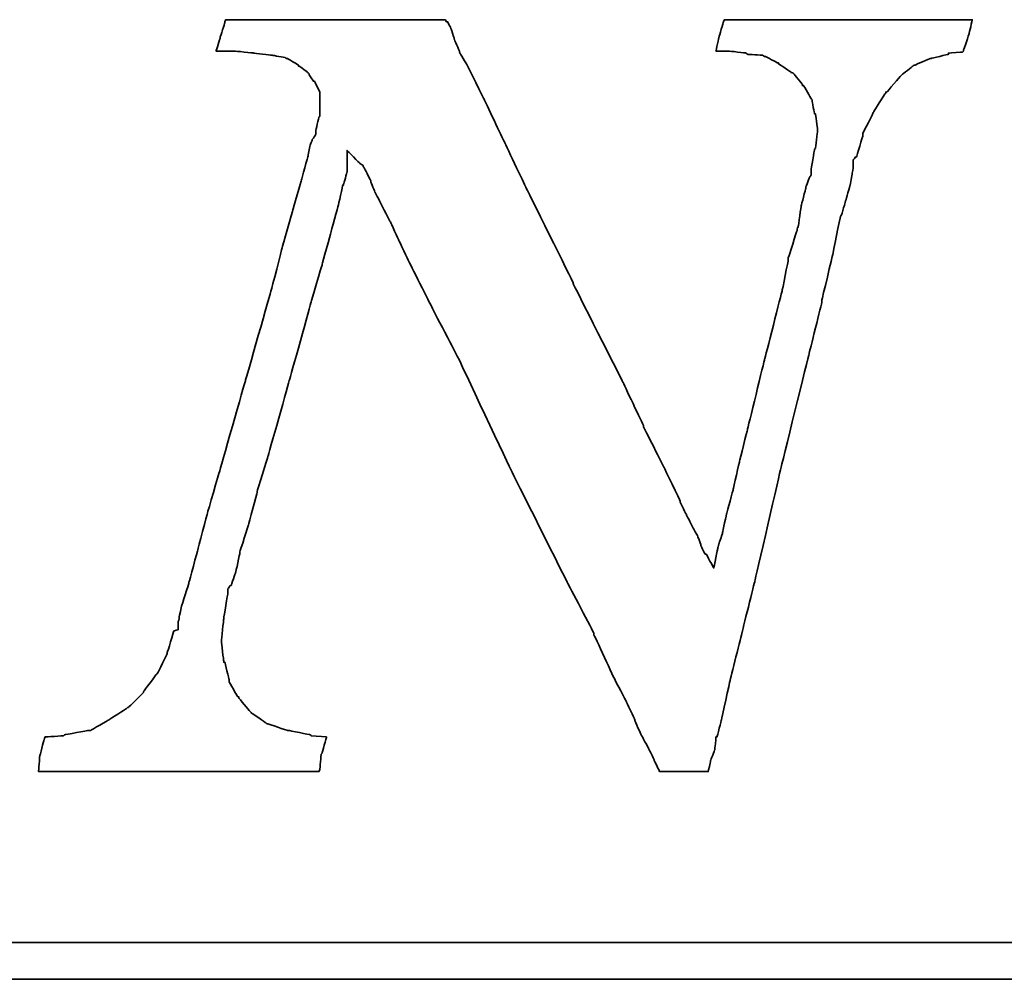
# Model space of a CAD drawing. Header units: millimetres. Extents: x -227 to 3135, y -1502 to 860.
# Tile 192 of 256: x 44.73 to 50.12, y -702.81 to -697.56. Entities that reach past the tile are written whole.
import ezdxf

# ---------------------------------------------------------------- set-up
doc = ezdxf.new("R2010")
doc.units = ezdxf.units.MM
doc.layers.add('DIM', color=4, linetype='CONTINUOUS')
doc.layers.add('layer 1', color=7, linetype='CONTINUOUS')

# ---------------------------------------------------------------- blocks, each defined once
blk = doc.blocks.new('TBI MOTION logo(完整正式版)')
at = {"layer": 'layer 1', "color": 22, "lineweight": 35}
for points, knots in [([(58.92625, -7.91875), (58.92625, -7.91875), (58.58625, -7.89375), (58.58625, -7.89375), (58.58625, -7.89375), (58.58625, -7.89375), (58.56625, -7.87125), (58.56625, -7.87125), (58.56625, -7.87125), (58.56625, -7.87125), (58.08375, -7.77375), (58.08375, -7.77375), (58.08375, -7.77375), (58.08375, -7.77375), (58.06125, -7.77375), (58.06125, -7.77375), (58.06125, -7.77375), (58.06125, -7.77375), (57.62625, -7.63125), (57.62625, -7.63125), (57.62625, -7.63125), (57.62625, -7.63125), (57.60625, -7.63125), (57.60625, -7.63125), (57.60625, -7.63125), (57.60625, -7.63125), (57.58125, -7.60625), (57.58125, -7.60625), (57.58125, -7.60625), (57.58125, -7.60625), (57.26625, -7.38875), (57.26625, -7.38875), (57.26625, -7.38875), (57.26625, -7.38875), (57.24625, -7.36875), (57.24625, -7.36875), (57.24625, -7.36875), (57.24625, -7.36875), (57.22125, -7.34375), (57.22125, -7.34375), (57.22125, -7.34375), (57.22125, -7.34375), (56.98125, -7.05375), (56.98125, -7.05375), (56.98125, -7.05375), (56.98125, -7.05375), (56.98125, -7.02875), (56.98125, -7.02875), (56.98125, -7.02875), (56.98125, -7.02875), (56.95625, -7.02875), (56.95625, -7.02875), (56.95625, -7.02875), (56.95625, -7.02875), (56.76625, -6.69625), (56.76625, -6.69625), (56.76625, -6.69625), (56.76625, -6.69625), (56.76625, -6.67125), (56.76625, -6.67125), (56.76625, -6.67125), (56.76625, -6.67125), (56.76625, -6.64875), (56.76625, -6.64875), (56.76625, -6.64875), (56.76625, -6.64875), (56.67125, -6.26375), (56.67125, -6.26375), (56.67125, -6.26375), (56.67125, -6.26375), (56.64625, -6.26375), (56.64625, -6.26375), (56.64625, -6.26375), (56.64625, -6.26375), (56.64625, -6.23875), (56.64625, -6.23875), (56.64625, -6.23875), (56.64625, -6.23875), (56.59625, -5.80875), (56.59625, -5.80875), (56.59625, -5.80875), (56.59625, -5.80875), (56.59625, -5.78375), (56.59625, -5.78375), (56.59625, -5.78375), (56.59625, -5.78375), (56.64625, -5.30375), (56.64625, -5.30375), (56.64625, -5.30375), (56.64625, -5.30375), (56.64625, -5.27875), (56.64625, -5.27875), (56.64625, -5.27875), (56.64625, -5.27875), (56.74125, -4.72875), (56.74125, -4.72875), (56.74125, -4.72875), (56.74125, -4.72875), (56.74125, -4.67875), (56.74125, -4.67875), (56.74125, -4.67875), (56.74125, -4.67875), (56.74125, -4.63375), (56.74125, -4.63375), (56.74125, -4.63375), (56.74125, -4.63375), (56.79125, -4.55875), (56.79125, -4.55875), (56.79125, -4.55875), (56.79125, -4.55875), (56.81125, -4.55875), (56.81125, -4.55875), (56.81125, -4.55875), (56.81125, -4.55875), (56.91125, -4.27375), (56.91125, -4.27375), (56.91125, -4.27375), (56.91125, -4.27375), (57.00625, -3.83874), (57.00625, -3.83874), (57.00625, -3.83874), (57.00625, -3.83874), (57.00625, -3.81374), (57.00625, -3.81374), (57.00625, -3.81374), (57.00625, -3.81374), (57.19875, -3.21374), (57.19875, -3.21374), (57.19875, -3.21374), (57.19875, -3.21374), (57.38625, -2.49625), (57.38625, -2.49625), (57.38625, -2.49625), (57.38625, -2.49625), (57.38625, -2.47374), (57.38625, -2.47374), (57.38625, -2.47374), (57.38625, -2.47374), (57.62625, -1.70375), (57.62625, -1.70375), (57.62625, -1.70375), (57.62625, -1.70375), (58.10625, 0.00125), (58.10625, 0.00125), (58.10625, 0.00125), (58.10625, 0.00125), (58.58625, 1.72625), (58.58625, 1.72625), (58.58625, 1.72625), (58.58625, 1.72625), (58.82625, 2.54125), (58.82625, 2.54125), (58.82625, 2.54125), (58.82625, 2.54125), (58.82625, 2.56374), (58.82625, 2.56374), (58.82625, 2.56374), (58.82625, 2.56374), (59.02125, 3.26125), (59.02125, 3.26125), (59.02125, 3.26125), (59.02125, 3.26125), (59.18625, 3.86125), (59.18625, 3.86125), (59.18625, 3.86125), (59.18625, 3.86125), (59.28625, 4.31875), (59.28625, 4.31875), (59.28625, 4.31875), (59.28625, 4.31875), (59.30625, 4.31875), (59.30625, 4.31875), (59.30625, 4.31875), (59.30625, 4.31875), (59.30625, 4.34125), (59.30625, 4.34125), (59.30625, 4.34125), (59.30625, 4.34125), (59.38125, 4.60625), (59.38125, 4.60625), (59.38125, 4.60625), (59.38125, 4.60625), (59.38125, 4.65125), (59.38125, 4.65125), (59.38125, 4.65125), (59.38125, 4.65125), (59.38125, 5.08625), (59.38125, 5.08625), (59.38125, 5.08625), (59.38125, 5.08625), (59.66625, 4.79624), (59.66625, 4.79624), (59.66625, 4.79624), (59.66625, 4.79624), (59.74125, 4.75124), (59.74125, 4.75124), (59.74125, 4.75124), (59.74125, 4.75124), (59.74125, 4.72624), (59.74125, 4.72624), (59.74125, 4.72624), (59.74125, 4.72624), (59.76125, 4.70124), (59.76125, 4.70124), (59.76125, 4.70124), (59.76125, 4.70124), (59.81125, 4.60625), (59.81125, 4.60625), (59.81125, 4.60625), (59.81125, 4.60625), (59.90625, 4.41125), (59.90625, 4.41125), (59.90625, 4.41125), (59.90625, 4.41125), (59.90625, 4.39125), (59.90625, 4.39125), (59.90625, 4.39125), (59.90625, 4.39125), (60.00375, 4.15124), (60.00375, 4.15124), (60.00375, 4.15124), (60.00375, 4.15124), (60.14625, 3.88374), (60.14625, 3.88374), (60.14625, 3.88374), (60.14625, 3.88374), (60.34125, 3.50124), (60.34125, 3.50124), (60.34125, 3.50124), (60.34125, 3.50124), (60.53125, 3.09125), (60.53125, 3.09125), (60.53125, 3.09125), (60.53125, 3.09125), (60.74625, 2.63625), (60.74625, 2.63625), (60.74625, 2.63625), (60.74625, 2.63625), (61.25125, 1.63124), (61.25125, 1.63124), (61.25125, 1.63124), (61.25125, 1.63124), (61.85125, 0.47625), (61.85125, 0.47625), (61.85125, 0.47625), (61.85125, 0.47625), (63.02625, -2.01874), (63.02625, -2.01874), (63.02625, -2.01874), (63.02625, -2.01874), (64.27625, -4.51374), (64.27625, -4.51374), (64.27625, -4.51374), (64.27625, -4.51374), (64.85125, -5.61375), (64.85125, -5.61375), (64.85125, -5.61375), (64.85125, -5.61375), (64.85125, -5.64125), (64.85125, -5.64125), (64.85125, -5.64125), (64.85125, -5.64125), (65.32875, -6.67125), (65.32875, -6.67125), (65.32875, -6.67125), (65.32875, -6.67125), (65.57125, -7.12875), (65.57125, -7.12875), (65.57125, -7.12875), (65.57125, -7.12875), (65.76125, -7.53625), (65.76125, -7.53625), (65.76125, -7.53625), (65.76125, -7.53625), (65.76125, -7.55625), (65.76125, -7.55625), (65.76125, -7.55625), (65.76125, -7.55625), (65.90375, -7.87125), (65.90375, -7.87125), (65.90375, -7.87125), (65.90375, -7.87125), (66.07125, -8.18125), (66.07125, -8.18125), (66.07125, -8.18125), (66.07125, -8.18125), (66.19125, -8.42375), (66.19125, -8.42375), (66.19125, -8.42375), (66.19125, -8.42375), (66.19125, -8.44375), (66.19125, -8.44375), (66.19125, -8.44375), (66.19125, -8.44375), (66.29125, -8.63875), (66.29125, -8.63875), (66.29125, -8.63875), (66.29125, -8.63875), (66.31125, -8.68625), (66.31125, -8.68625), (66.31125, -8.68625), (66.31125, -8.68625), (66.38375, -8.68625), (66.38375, -8.68625), (66.38375, -8.68625), (66.38375, -8.68625), (66.84125, -8.68625), (66.84125, -8.68625), (66.84125, -8.68625), (66.84125, -8.68625), (67.29625, -8.68625), (67.29625, -8.68625), (67.29625, -8.68625), (67.29625, -8.68625), (67.36625, -8.68625), (67.36625, -8.68625), (67.36625, -8.68625), (67.36625, -8.68625), (67.39125, -8.68625), (67.39125, -8.68625), (67.39125, -8.68625), (67.39125, -8.68625), (67.44125, -8.46875), (67.44125, -8.46875), (67.44125, -8.46875), (67.44125, -8.46875), (67.44125, -8.44375), (67.44125, -8.44375), (67.44125, -8.44375), (67.44125, -8.44375), (67.53625, -8.20375), (67.53625, -8.20375), (67.53625, -8.20375), (67.53625, -8.20375), (67.56125, -7.94375), (67.56125, -7.94375), (67.56125, -7.94375), (67.56125, -7.94375), (67.56125, -7.91875), (67.56125, -7.91875), (67.56125, -7.91875), (67.56125, -7.91875), (67.58625, -7.91875), (67.58625, -7.91875), (67.58625, -7.91875), (67.58625, -7.91875), (67.68125, -7.53625), (67.68125, -7.53625), (67.68125, -7.53625), (67.68125, -7.53625), (67.87375, -6.67125), (67.87375, -6.67125), (67.87375, -6.67125), (67.87375, -6.67125), (68.13625, -5.61375), (68.13625, -5.61375), (68.13625, -5.61375), (68.13625, -5.61375), (68.42375, -4.46374), (68.42375, -4.46374), (68.42375, -4.46374), (68.42375, -4.46374), (68.99875, -1.96874), (68.99875, -1.96874), (68.99875, -1.96874), (68.99875, -1.96874), (69.62625, 0.57625), (69.62625, 0.57625), (69.62625, 0.57625), (69.62625, 0.57625), (69.91125, 1.72625), (69.91125, 1.72625), (69.91125, 1.72625), (69.91125, 1.72625), (69.91125, 1.77625), (69.91125, 1.77625), (69.91125, 1.77625), (69.91125, 1.77625), (70.15125, 2.78124), (70.15125, 2.78124), (70.15125, 2.78124), (70.15125, 2.78124), (70.32125, 3.62125), (70.32125, 3.62125), (70.32125, 3.62125), (70.32125, 3.62125), (70.34125, 3.64625), (70.34125, 3.64625), (70.34125, 3.64625), (70.34125, 3.64625), (70.44125, 3.98125), (70.44125, 3.98125), (70.44125, 3.98125), (70.44125, 3.98125), (70.53625, 4.31875), (70.53625, 4.31875), (70.53625, 4.31875), (70.53625, 4.31875), (70.58125, 4.55875), (70.58125, 4.55875), (70.58125, 4.55875), (70.58125, 4.55875), (70.60625, 4.72624), (70.60625, 4.72624), (70.60625, 4.72624), (70.60625, 4.72624), (70.60625, 4.79624), (70.60625, 4.79624), (70.60625, 4.79624), (70.60625, 4.79624), (70.60625, 4.87125), (70.60625, 4.87125), (70.60625, 4.87125), (70.60625, 4.87125), (70.65625, 4.94125), (70.65625, 4.94125), (70.65625, 4.94125), (70.65625, 4.94125), (70.68125, 4.94125), (70.68125, 4.94125), (70.68125, 4.94125), (70.68125, 4.94125), (70.82125, 5.42125), (70.82125, 5.42125), (70.82125, 5.42125), (70.82125, 5.42125), (70.82125, 5.44625), (70.82125, 5.44625), (70.82125, 5.44625), (70.82125, 5.44625), (70.82125, 5.47125), (70.82125, 5.47125), (70.82125, 5.47125), (70.82125, 5.47125), (71.06125, 5.94625), (71.06125, 5.94625), (71.06125, 5.94625), (71.06125, 5.94625), (71.30125, 6.33124), (71.30125, 6.33124), (71.30125, 6.33124), (71.30125, 6.33124), (71.32625, 6.35625), (71.32625, 6.35625), (71.32625, 6.35625), (71.32625, 6.35625), (71.32625, 6.38124), (71.32625, 6.38124), (71.32625, 6.38124), (71.32625, 6.38124), (71.35125, 6.38124), (71.35125, 6.38124), (71.35125, 6.38124), (71.35125, 6.38124), (71.66125, 6.74125), (71.66125, 6.74125), (71.66125, 6.74125), (71.66125, 6.74125), (71.68625, 6.76625), (71.68625, 6.76625), (71.68625, 6.76625), (71.68625, 6.76625), (71.92625, 6.95624), (71.92625, 6.95624), (71.92625, 6.95624), (71.92625, 6.95624), (71.95125, 6.98125), (71.95125, 6.98125), (71.95125, 6.98125), (71.95125, 6.98125), (71.97625, 6.98125), (71.97625, 6.98125), (71.97625, 6.98125), (71.97625, 6.98125), (72.31125, 7.12624), (72.31125, 7.12624), (72.31125, 7.12624), (72.31125, 7.12624), (72.33375, 7.12624), (72.33375, 7.12624), (72.33375, 7.12624), (72.33375, 7.12624), (72.71625, 7.21875), (72.71625, 7.21875), (72.71625, 7.21875), (72.71625, 7.21875), (72.71625, 7.24624), (72.71625, 7.24624), (72.71625, 7.24624), (72.71625, 7.24624), (72.74125, 7.24624), (72.74125, 7.24624), (72.74125, 7.24624), (72.74125, 7.24624), (73.03124, 7.26624), (73.03124, 7.26624), (73.03124, 7.26624), (73.03124, 7.26624), (73.05375, 7.29125), (73.05375, 7.29125), (73.05375, 7.29125), (73.05375, 7.29125), (73.05375, 7.31625), (73.05375, 7.31625), (73.05375, 7.31625), (73.05375, 7.31625), (73.17625, 7.67625), (73.17625, 7.67625), (73.17625, 7.67625), (73.17625, 7.67625), (73.24625, 7.98625), (73.24625, 7.98625), (73.24625, 7.98625), (73.24625, 7.98625), (73.19625, 7.98625), (73.19625, 7.98625), (73.19625, 7.98625), (73.19625, 7.98625), (72.93625, 7.98625), (72.93625, 7.98625), (72.93625, 7.98625), (72.93625, 7.98625), (72.55125, 7.98625), (72.55125, 7.98625), (72.55125, 7.98625), (72.55125, 7.98625), (72.09625, 7.98625), (72.09625, 7.98625), (72.09625, 7.98625), (72.09625, 7.98625), (71.64125, 7.98625), (71.64125, 7.98625), (71.64125, 7.98625), (71.64125, 7.98625), (70.53625, 7.98625), (70.53625, 7.98625), (70.53625, 7.98625), (70.53625, 7.98625), (69.47875, 7.98625), (69.47875, 7.98625), (69.47875, 7.98625), (69.47875, 7.98625), (68.95125, 7.98625), (68.95125, 7.98625), (68.95125, 7.98625), (68.95125, 7.98625), (68.52125, 7.98625), (68.52125, 7.98625), (68.52125, 7.98625), (68.52125, 7.98625), (68.13625, 7.98625), (68.13625, 7.98625), (68.13625, 7.98625), (68.13625, 7.98625), (67.87375, 7.98625), (67.87375, 7.98625), (67.87375, 7.98625), (67.87375, 7.98625), (67.75125, 7.98625), (67.75125, 7.98625), (67.75125, 7.98625), (67.75125, 7.98625), (67.72625, 7.94125), (67.72625, 7.94125), (67.72625, 7.94125), (67.72625, 7.94125), (67.63125, 7.60625), (67.63125, 7.60625), (67.63125, 7.60625), (67.63125, 7.60625), (67.56125, 7.29125), (67.56125, 7.29125), (67.56125, 7.29125), (67.56125, 7.29125), (67.72625, 7.29125), (67.72625, 7.29125), (67.72625, 7.29125), (67.72625, 7.29125), (67.82625, 7.29125), (67.82625, 7.29125), (67.82625, 7.29125), (67.82625, 7.29125), (67.84625, 7.29125), (67.84625, 7.29125), (67.84625, 7.29125), (67.84625, 7.29125), (68.23125, 7.24624), (68.23125, 7.24624), (68.23125, 7.24624), (68.23125, 7.24624), (68.25875, 7.21875), (68.25875, 7.21875), (68.25875, 7.21875), (68.25875, 7.21875), (68.59125, 7.19624), (68.59125, 7.19624), (68.59125, 7.19624), (68.59125, 7.19624), (68.64125, 7.17125), (68.64125, 7.17125), (68.64125, 7.17125), (68.64125, 7.17125), (68.66625, 7.17125), (68.66625, 7.17125), (68.66625, 7.17125), (68.66625, 7.17125), (68.92625, 7.02624), (68.92625, 7.02624), (68.92625, 7.02624), (68.92625, 7.02624), (68.95125, 7.02624), (68.95125, 7.02624), (68.95125, 7.02624), (68.95125, 7.02624), (68.95125, 7.00624), (68.95125, 7.00624), (68.95125, 7.00624), (68.95125, 7.00624), (69.23875, 6.81125), (69.23875, 6.81125), (69.23875, 6.81125), (69.23875, 6.81125), (69.26625, 6.81125), (69.26625, 6.81125), (69.26625, 6.81125), (69.26625, 6.81125), (69.28625, 6.78625), (69.28625, 6.78625), (69.28625, 6.78625), (69.28625, 6.78625), (69.47875, 6.54875), (69.47875, 6.54875), (69.47875, 6.54875), (69.47875, 6.54875), (69.47875, 6.52375), (69.47875, 6.52375), (69.47875, 6.52375), (69.47875, 6.52375), (69.50625, 6.52375), (69.50625, 6.52375), (69.50625, 6.52375), (69.50625, 6.52375), (69.67125, 6.23625), (69.67125, 6.23625), (69.67125, 6.23625), (69.67125, 6.23625), (69.69375, 6.21125), (69.69375, 6.21125), (69.69375, 6.21125), (69.69375, 6.21125), (69.69375, 6.18625), (69.69375, 6.18625), (69.69375, 6.18625), (69.69375, 6.18625), (69.74625, 5.89875), (69.74625, 5.89875), (69.74625, 5.89875), (69.74625, 5.89875), (69.76625, 5.89875), (69.76625, 5.89875), (69.76625, 5.89875), (69.76625, 5.89875), (69.81375, 5.56625), (69.81375, 5.56625), (69.81375, 5.56625), (69.81375, 5.56625), (69.81375, 5.54125), (69.81375, 5.54125), (69.81375, 5.54125), (69.81375, 5.54125), (69.81375, 5.51625), (69.81375, 5.51625), (69.81375, 5.51625), (69.81375, 5.51625), (69.76625, 5.13125), (69.76625, 5.13125), (69.76625, 5.13125), (69.76625, 5.13125), (69.74625, 5.10874), (69.74625, 5.10874), (69.74625, 5.10874), (69.74625, 5.10874), (69.67125, 4.65125), (69.67125, 4.65125), (69.67125, 4.65125), (69.67125, 4.65125), (69.67125, 4.55875), (69.67125, 4.55875), (69.67125, 4.55875), (69.67125, 4.55875), (69.67125, 4.53125), (69.67125, 4.53125), (69.67125, 4.53125), (69.67125, 4.53125), (69.64625, 4.50874), (69.64625, 4.50874), (69.64625, 4.50874), (69.64625, 4.50874), (69.55125, 4.27125), (69.55125, 4.27125), (69.55125, 4.27125), (69.55125, 4.27125), (69.55125, 4.24625), (69.55125, 4.24625), (69.55125, 4.24625), (69.55125, 4.24625), (69.45375, 3.86125), (69.45375, 3.86125), (69.45375, 3.86125), (69.45375, 3.86125), (69.38625, 3.40624), (69.38625, 3.40624), (69.38625, 3.40624), (69.38625, 3.40624), (69.35875, 3.33125), (69.35875, 3.33125), (69.35875, 3.33125), (69.35875, 3.33125), (69.35875, 3.30875), (69.35875, 3.30875), (69.35875, 3.30875), (69.35875, 3.30875), (69.16625, 2.71125), (69.16625, 2.71125), (69.16625, 2.71125), (69.16625, 2.71125), (69.16625, 2.66375), (69.16625, 2.66375), (69.16625, 2.66375), (69.16625, 2.66375), (69.02625, 1.96374), (69.02625, 1.96374), (69.02625, 1.96374), (69.02625, 1.96374), (68.64125, 0.45624), (68.64125, 0.45624), (68.64125, 0.45624), (68.64125, 0.45624), (68.25875, -1.10625), (68.25875, -1.10625), (68.25875, -1.10625), (68.25875, -1.10625), (68.08625, -1.80125), (68.08625, -1.80125), (68.08625, -1.80125), (68.08625, -1.80125), (67.94625, -2.42625), (67.94625, -2.42625), (67.94625, -2.42625), (67.94625, -2.42625), (67.80125, -2.95375), (67.80125, -2.95375), (67.80125, -2.95375), (67.80125, -2.95375), (67.70625, -3.38375), (67.70625, -3.38375), (67.70625, -3.38375), (67.70625, -3.38375), (67.70625, -3.40875), (67.70625, -3.40875), (67.70625, -3.40875), (67.70625, -3.40875), (67.63125, -3.62375), (67.63125, -3.62375), (67.63125, -3.62375), (67.63125, -3.62375), (67.60625, -3.72125), (67.60625, -3.72125), (67.60625, -3.72125), (67.60625, -3.72125), (67.51125, -4.17375), (67.51125, -4.17375), (67.51125, -4.17375), (67.51125, -4.17375), (67.34625, -3.86374), (67.34625, -3.86374), (67.34625, -3.86374), (67.34625, -3.86374), (67.32125, -3.86374), (67.32125, -3.86374), (67.32125, -3.86374), (67.32125, -3.86374), (67.27125, -3.76874), (67.27125, -3.76874), (67.27125, -3.76874), (67.27125, -3.76874), (67.22625, -3.67374), (67.22625, -3.67374), (67.22625, -3.67374), (67.22625, -3.67374), (67.22625, -3.64875), (67.22625, -3.64875), (67.22625, -3.64875), (67.22625, -3.64875), (67.15125, -3.45375), (67.15125, -3.45375), (67.15125, -3.45375), (67.15125, -3.45375), (67.05625, -3.28875), (67.05625, -3.28875), (67.05625, -3.28875), (67.05625, -3.28875), (66.91125, -3.00125), (66.91125, -3.00125), (66.91125, -3.00125), (66.91125, -3.00125), (66.77125, -2.71375), (66.77125, -2.71375), (66.77125, -2.71375), (66.77125, -2.71375), (66.77125, -2.68875), (66.77125, -2.68875), (66.77125, -2.68875), (66.77125, -2.68875), (66.41125, -1.94374), (66.41125, -1.94374), (66.41125, -1.94374), (66.41125, -1.94374), (65.95125, -1.03375), (65.95125, -1.03375), (65.95125, -1.03375), (65.95125, -1.03375), (65.95125, -1.00875), (65.95125, -1.00875), (65.95125, -1.00875), (65.95125, -1.00875), (65.49625, -0.04874), (65.49625, -0.04874), (65.49625, -0.04874), (65.49625, -0.04874), (64.39375, 2.13624), (64.39375, 2.13624), (64.39375, 2.13624), (64.39375, 2.13624), (64.39375, 2.15624), (64.39375, 2.15624), (64.39375, 2.15624), (64.39375, 2.15624), (63.33625, 4.29125), (63.33625, 4.29125), (63.33625, 4.29125), (63.33625, 4.29125), (62.85625, 5.30125), (62.85625, 5.30125), (62.85625, 5.30125), (62.85625, 5.30125), (62.42625, 6.21125), (62.42625, 6.21125), (62.42625, 6.21125), (62.42625, 6.21125), (62.04125, 6.98125), (62.04125, 6.98125), (62.04125, 6.98125), (62.04125, 6.98125), (61.87375, 7.26624), (61.87375, 7.26624), (61.87375, 7.26624), (61.87375, 7.26624), (61.87375, 7.29125), (61.87375, 7.29125), (61.87375, 7.29125), (61.87375, 7.29125), (61.75625, 7.55625), (61.75625, 7.55625), (61.75625, 7.55625), (61.75625, 7.55625), (61.75625, 7.58124), (61.75625, 7.58124), (61.75625, 7.58124), (61.75625, 7.58124), (61.68375, 7.79375), (61.68375, 7.79375), (61.68375, 7.79375), (61.68375, 7.79375), (61.61125, 7.94125), (61.61125, 7.94125), (61.61125, 7.94125), (61.61125, 7.94125), (61.58625, 7.94125), (61.58625, 7.94125), (61.58625, 7.94125), (61.58625, 7.94125), (61.56375, 7.98625), (61.56375, 7.98625), (61.56375, 7.98625), (61.56375, 7.98625), (61.41875, 7.98625), (61.41875, 7.98625), (61.41875, 7.98625), (61.41875, 7.98625), (61.18125, 7.98625), (61.18125, 7.98625), (61.18125, 7.98625), (61.18125, 7.98625), (60.84125, 7.98625), (60.84125, 7.98625), (60.84125, 7.98625), (60.84125, 7.98625), (60.02625, 7.98625), (60.02625, 7.98625), (60.02625, 7.98625), (60.02625, 7.98625), (59.11625, 7.98625), (59.11625, 7.98625), (59.11625, 7.98625), (59.11625, 7.98625), (58.15625, 7.98625), (58.15625, 7.98625), (58.15625, 7.98625), (58.15625, 7.98625), (57.34125, 7.98625), (57.34125, 7.98625), (57.34125, 7.98625), (57.34125, 7.98625), (57.00625, 7.98625), (57.00625, 7.98625), (57.00625, 7.98625), (57.00625, 7.98625), (56.76625, 7.98625), (56.76625, 7.98625), (56.76625, 7.98625), (56.76625, 7.98625), (56.69125, 7.98625), (56.69125, 7.98625), (56.69125, 7.98625), (56.69125, 7.98625), (56.67125, 7.94125), (56.67125, 7.94125), (56.67125, 7.94125), (56.67125, 7.94125), (56.67125, 7.91625), (56.67125, 7.91625), (56.67125, 7.91625), (56.67125, 7.91625), (56.57125, 7.60625), (56.57125, 7.60625), (56.57125, 7.60625), (56.57125, 7.60625), (56.57125, 7.58124), (56.57125, 7.58124), (56.57125, 7.58124), (56.57125, 7.58124), (56.47625, 7.29125), (56.47625, 7.29125), (56.47625, 7.29125), (56.47625, 7.29125), (56.57125, 7.29125), (56.57125, 7.29125), (56.57125, 7.29125), (56.57125, 7.29125), (56.76625, 7.29125), (56.76625, 7.29125), (56.76625, 7.29125), (56.76625, 7.29125), (56.86125, 7.29125), (56.86125, 7.29125), (56.86125, 7.29125), (56.86125, 7.29125), (56.88625, 7.29125), (56.88625, 7.29125), (56.88625, 7.29125), (56.88625, 7.29125), (57.31625, 7.24624), (57.31625, 7.24624), (57.31625, 7.24624), (57.31625, 7.24624), (57.70125, 7.19624), (57.70125, 7.19624), (57.70125, 7.19624), (57.70125, 7.19624), (57.72625, 7.19624), (57.72625, 7.19624), (57.72625, 7.19624), (57.72625, 7.19624), (58.01125, 7.14624), (58.01125, 7.14624), (58.01125, 7.14624), (58.01125, 7.14624), (58.03625, 7.12624), (58.03625, 7.12624), (58.03625, 7.12624), (58.03625, 7.12624), (58.06125, 7.12624), (58.06125, 7.12624), (58.06125, 7.12624), (58.06125, 7.12624), (58.30125, 6.98125), (58.30125, 6.98125), (58.30125, 6.98125), (58.30125, 6.98125), (58.30125, 6.95624), (58.30125, 6.95624), (58.30125, 6.95624), (58.30125, 6.95624), (58.32375, 6.95624), (58.32375, 6.95624), (58.32375, 6.95624), (58.32375, 6.95624), (58.51625, 6.81125), (58.51625, 6.81125), (58.51625, 6.81125), (58.51625, 6.81125), (58.54125, 6.78625), (58.54125, 6.78625), (58.54125, 6.78625), (58.54125, 6.78625), (58.54125, 6.76625), (58.54125, 6.76625), (58.54125, 6.76625), (58.54125, 6.76625), (58.63625, 6.62124), (58.63625, 6.62124), (58.63625, 6.62124), (58.63625, 6.62124), (58.65875, 6.62124), (58.65875, 6.62124), (58.65875, 6.62124), (58.65875, 6.62124), (58.75625, 6.42625), (58.75625, 6.42625), (58.75625, 6.42625), (58.75625, 6.42625), (58.77875, 6.38124), (58.77875, 6.38124), (58.77875, 6.38124), (58.77875, 6.38124), (58.77875, 6.33124), (58.77875, 6.33124), (58.77875, 6.33124), (58.77875, 6.33124), (58.77875, 6.09125), (58.77875, 6.09125), (58.77875, 6.09125), (58.77875, 6.09125), (58.77875, 5.85125), (58.77875, 5.85125), (58.77875, 5.85125), (58.77875, 5.85125), (58.75625, 5.82625), (58.75625, 5.82625), (58.75625, 5.82625), (58.75625, 5.82625), (58.68625, 5.51625), (58.68625, 5.51625), (58.68625, 5.51625), (58.68625, 5.51625), (58.68625, 5.47125), (58.68625, 5.47125), (58.68625, 5.47125), (58.68625, 5.47125), (58.68625, 5.44625), (58.68625, 5.44625), (58.68625, 5.44625), (58.68625, 5.44625), (58.65875, 5.39625), (58.65875, 5.39625), (58.65875, 5.39625), (58.65875, 5.39625), (58.61125, 5.32624), (58.61125, 5.32624), (58.61125, 5.32624), (58.61125, 5.32624), (58.56625, 5.20375), (58.56625, 5.20375), (58.56625, 5.20375), (58.56625, 5.20375), (58.51625, 4.99125), (58.51625, 4.99125), (58.51625, 4.99125), (58.51625, 4.99125), (58.51625, 4.96625), (58.51625, 4.96625), (58.51625, 4.96625), (58.51625, 4.96625), (58.37125, 4.43625), (58.37125, 4.43625), (58.37125, 4.43625), (58.37125, 4.43625), (58.18125, 3.76625), (58.18125, 3.76625), (58.18125, 3.76625), (58.18125, 3.76625), (57.94125, 2.92624), (57.94125, 2.92624), (57.94125, 2.92624), (57.94125, 2.92624), (57.70125, 1.98874), (57.70125, 1.98874), (57.70125, 1.98874), (57.70125, 1.98874), (57.12625, -0.02374), (57.12625, -0.02374), (57.12625, -0.02374), (57.12625, -0.02374), (56.55125, -2.03875), (56.55125, -2.03875), (56.55125, -2.03875), (56.55125, -2.03875), (56.28625, -2.95375), (56.28625, -2.95375), (56.28625, -2.95375), (56.28625, -2.95375), (56.07125, -3.76874), (56.07125, -3.76874), (56.07125, -3.76874), (56.07125, -3.76874), (55.87625, -4.48874), (55.87625, -4.48874), (55.87625, -4.48874), (55.87625, -4.48874), (55.87625, -4.51374), (55.87625, -4.51374), (55.87625, -4.51374), (55.87625, -4.51374), (55.71125, -5.01625), (55.71125, -5.01625), (55.71125, -5.01625), (55.71125, -5.01625), (55.66125, -5.25375), (55.66125, -5.25375), (55.66125, -5.25375), (55.66125, -5.25375), (55.66125, -5.27875), (55.66125, -5.27875), (55.66125, -5.27875), (55.66125, -5.27875), (55.63625, -5.37375), (55.63625, -5.37375), (55.63625, -5.37375), (55.63625, -5.37375), (55.63625, -5.42375), (55.63625, -5.42375), (55.63625, -5.42375), (55.63625, -5.42375), (55.63625, -5.54125), (55.63625, -5.54125), (55.63625, -5.54125), (55.63625, -5.54125), (55.54125, -5.56875), (55.54125, -5.56875), (55.54125, -5.56875), (55.54125, -5.56875), (55.39625, -6.04875), (55.39625, -6.04875), (55.39625, -6.04875), (55.39625, -6.04875), (55.39625, -6.06875), (55.39625, -6.06875), (55.39625, -6.06875), (55.39625, -6.06875), (55.18125, -6.50375), (55.18125, -6.50375), (55.18125, -6.50375), (55.18125, -6.50375), (55.15625, -6.52875), (55.15625, -6.52875), (55.15625, -6.52875), (55.15625, -6.52875), (54.86875, -6.91125), (54.86875, -6.91125), (54.86875, -6.91125), (54.86875, -6.91125), (54.86875, -6.93375), (54.86875, -6.93375), (54.86875, -6.93375), (54.86875, -6.93375), (54.53125, -7.26875), (54.53125, -7.26875), (54.53125, -7.26875), (54.53125, -7.26875), (54.51125, -7.26875), (54.51125, -7.26875), (54.51125, -7.26875), (54.51125, -7.26875), (54.48625, -7.29625), (54.48625, -7.29625), (54.48625, -7.29625), (54.48625, -7.29625), (54.10375, -7.53625), (54.10375, -7.53625), (54.10375, -7.53625), (54.10375, -7.53625), (53.69625, -7.77375), (53.69625, -7.77375), (53.69625, -7.77375), (53.69625, -7.77375), (53.67125, -7.77375), (53.67125, -7.77375), (53.67125, -7.77375), (53.67125, -7.77375), (53.64625, -7.77375), (53.64625, -7.77375), (53.64625, -7.77375), (53.64625, -7.77375), (53.11625, -7.87125), (53.11625, -7.87125), (53.11625, -7.87125), (53.11625, -7.87125), (53.09625, -7.89375), (53.09625, -7.89375), (53.09625, -7.89375), (53.09625, -7.89375), (52.68625, -7.91875), (52.68625, -7.91875), (52.68625, -7.91875), (52.68625, -7.91875), (52.66125, -7.99125), (52.66125, -7.99125), (52.66125, -7.99125), (52.66125, -7.99125), (52.56625, -8.34875), (52.56625, -8.34875), (52.56625, -8.34875), (52.56625, -8.34875), (52.54125, -8.68625), (52.54125, -8.68625), (52.54125, -8.68625), (52.54125, -8.68625), (52.58875, -8.68625), (52.58875, -8.68625), (52.58875, -8.68625), (52.58875, -8.68625), (52.87625, -8.68625), (52.87625, -8.68625), (52.87625, -8.68625), (52.87625, -8.68625), (53.33625, -8.68625), (53.33625, -8.68625), (53.33625, -8.68625), (53.33625, -8.68625), (53.79125, -8.68625), (53.79125, -8.68625), (53.79125, -8.68625), (53.79125, -8.68625), (54.36625, -8.68625), (54.36625, -8.68625), (54.36625, -8.68625), (54.36625, -8.68625), (55.59125, -8.68625), (55.59125, -8.68625), (55.59125, -8.68625), (55.59125, -8.68625), (56.76625, -8.68625), (56.76625, -8.68625), (56.76625, -8.68625), (56.76625, -8.68625), (57.34125, -8.68625), (57.34125, -8.68625), (57.34125, -8.68625), (57.34125, -8.68625), (57.82125, -8.68625), (57.82125, -8.68625), (57.82125, -8.68625), (57.82125, -8.68625), (58.25125, -8.68625), (58.25125, -8.68625), (58.25125, -8.68625), (58.25125, -8.68625), (58.58625, -8.68625), (58.58625, -8.68625), (58.58625, -8.68625), (58.58625, -8.68625), (58.75625, -8.68625), (58.75625, -8.68625), (58.75625, -8.68625), (58.75625, -8.68625), (58.77875, -8.63875), (58.77875, -8.63875), (58.77875, -8.63875), (58.77875, -8.63875), (58.80625, -8.30375), (58.80625, -8.30375), (58.80625, -8.30375), (58.80625, -8.30375), (58.82625, -8.27875), (58.82625, -8.27875), (58.82625, -8.27875), (58.82625, -8.27875), (58.92625, -7.91875), (58.92625, -7.91875)], [0, 0, 0, 0, 0.003125, 0.003125, 0.003125, 0.00312501, 0.00625, 0.00625, 0.00625, 0.00625001, 0.009375, 0.009375, 0.009375, 0.00937501, 0.0125, 0.0125, 0.0125, 0.01250001, 0.015625, 0.015625, 0.015625, 0.01562501, 0.01875, 0.01875, 0.01875, 0.01875001, 0.021875, 0.021875, 0.021875, 0.02187501, 0.025, 0.025, 0.025, 0.02500001, 0.028125, 0.028125, 0.028125, 0.02812501, 0.03125, 0.03125, 0.03125, 0.03125001, 0.034375, 0.034375, 0.034375, 0.03437501, 0.0375, 0.0375, 0.0375, 0.03750001, 0.040625, 0.040625, 0.040625, 0.04062501, 0.04375, 0.04375, 0.04375, 0.04375001, 0.046875, 0.046875, 0.046875, 0.04687501, 0.05, 0.05, 0.05, 0.05000001, 0.053125, 0.053125, 0.053125, 0.05312501, 0.05625, 0.05625, 0.05625, 0.05625001, 0.059375, 0.059375, 0.059375, 0.05937501, 0.0625, 0.0625, 0.0625, 0.06250001, 0.065625, 0.065625, 0.065625, 0.06562501, 0.06875, 0.06875, 0.06875, 0.06875001, 0.071875, 0.071875, 0.071875, 0.07187501, 0.075, 0.075, 0.075, 0.07500001, 0.078125, 0.078125, 0.078125, 0.07812501, 0.08125, 0.08125, 0.08125, 0.08125001, 0.084375, 0.084375, 0.084375, 0.08437501, 0.0875, 0.0875, 0.0875, 0.08750001, 0.090625, 0.090625, 0.090625, 0.09062501, 0.09375, 0.09375, 0.09375, 0.09375001, 0.096875, 0.096875, 0.096875, 0.09687501, 0.1, 0.1, 0.1, 0.10000001, 0.103125, 0.103125, 0.103125, 0.10312501, 0.10625, 0.10625, 0.10625, 0.10625001, 0.109375, 0.109375, 0.109375, 0.10937501, 0.1125, 0.1125, 0.1125, 0.11250001, 0.115625, 0.115625, 0.115625, 0.11562501, 0.11875, 0.11875, 0.11875, 0.11875001, 0.121875, 0.121875, 0.121875, 0.12187501, 0.125, 0.125, 0.125, 0.12500001, 0.128125, 0.128125, 0.128125, 0.12812501, 0.13125, 0.13125, 0.13125, 0.13125001, 0.134375, 0.134375, 0.134375, 0.13437501, 0.1375, 0.1375, 0.1375, 0.13750001, 0.140625, 0.140625, 0.140625, 0.14062501, 0.14375, 0.14375, 0.14375, 0.14375001, 0.146875, 0.146875, 0.146875, 0.14687501, 0.15, 0.15, 0.15, 0.15000001, 0.153125, 0.153125, 0.153125, 0.15312501, 0.15625, 0.15625, 0.15625, 0.15625001, 0.159375, 0.159375, 0.159375, 0.15937501, 0.1625, 0.1625, 0.1625, 0.16250001, 0.165625, 0.165625, 0.165625, 0.16562501, 0.16875, 0.16875, 0.16875, 0.16875001, 0.171875, 0.171875, 0.171875, 0.17187501, 0.175, 0.175, 0.175, 0.17500001, 0.178125, 0.178125, 0.178125, 0.17812501, 0.18125, 0.18125, 0.18125, 0.18125001, 0.184375, 0.184375, 0.184375, 0.18437501, 0.1875, 0.1875, 0.1875, 0.18750001, 0.190625, 0.190625, 0.190625, 0.19062501, 0.19375, 0.19375, 0.19375, 0.19375001, 0.196875, 0.196875, 0.196875, 0.19687501, 0.2, 0.2, 0.2, 0.20000001, 0.203125, 0.203125, 0.203125, 0.20312501, 0.20625, 0.20625, 0.20625, 0.20625001, 0.209375, 0.209375, 0.209375, 0.20937501, 0.2125, 0.2125, 0.2125, 0.21250001, 0.215625, 0.215625, 0.215625, 0.21562501, 0.21875, 0.21875, 0.21875, 0.21875001, 0.221875, 0.221875, 0.221875, 0.22187501, 0.225, 0.225, 0.225, 0.22500001, 0.228125, 0.228125, 0.228125, 0.22812501, 0.23125, 0.23125, 0.23125, 0.23125001, 0.234375, 0.234375, 0.234375, 0.23437501, 0.2375, 0.2375, 0.2375, 0.23750001, 0.240625, 0.240625, 0.240625, 0.24062501, 0.24375, 0.24375, 0.24375, 0.24375001, 0.246875, 0.246875, 0.246875, 0.24687501, 0.25, 0.25, 0.25, 0.25000001, 0.253125, 0.253125, 0.253125, 0.25312501, 0.25625, 0.25625, 0.25625, 0.25625001, 0.259375, 0.259375, 0.259375, 0.25937501, 0.2625, 0.2625, 0.2625, 0.26250001, 0.265625, 0.265625, 0.265625, 0.26562501, 0.26875, 0.26875, 0.26875, 0.26875001, 0.271875, 0.271875, 0.271875, 0.27187501, 0.275, 0.275, 0.275, 0.27500001, 0.278125, 0.278125, 0.278125, 0.27812501, 0.28125, 0.28125, 0.28125, 0.28125001, 0.284375, 0.284375, 0.284375, 0.28437501, 0.2875, 0.2875, 0.2875, 0.28750001, 0.290625, 0.290625, 0.290625, 0.29062501, 0.29375, 0.29375, 0.29375, 0.29375001, 0.296875, 0.296875, 0.296875, 0.29687501, 0.3, 0.3, 0.3, 0.30000001, 0.303125, 0.303125, 0.303125, 0.30312501, 0.30625, 0.30625, 0.30625, 0.30625001, 0.309375, 0.309375, 0.309375, 0.30937501, 0.3125, 0.3125, 0.3125, 0.31250001, 0.315625, 0.315625, 0.315625, 0.31562501, 0.31875, 0.31875, 0.31875, 0.31875001, 0.321875, 0.321875, 0.321875, 0.32187501, 0.325, 0.325, 0.325, 0.32500001, 0.328125, 0.328125, 0.328125, 0.32812501, 0.33125, 0.33125, 0.33125, 0.33125001, 0.334375, 0.334375, 0.334375, 0.33437501, 0.3375, 0.3375, 0.3375, 0.33750001, 0.340625, 0.340625, 0.340625, 0.34062501, 0.34375, 0.34375, 0.34375, 0.34375001, 0.346875, 0.346875, 0.346875, 0.34687501, 0.35, 0.35, 0.35, 0.35000001, 0.353125, 0.353125, 0.353125, 0.35312501, 0.35625, 0.35625, 0.35625, 0.35625001, 0.359375, 0.359375, 0.359375, 0.35937501, 0.3625, 0.3625, 0.3625, 0.36250001, 0.365625, 0.365625, 0.365625, 0.36562501, 0.36875, 0.36875, 0.36875, 0.36875001, 0.371875, 0.371875, 0.371875, 0.37187501, 0.375, 0.375, 0.375, 0.37500001, 0.378125, 0.378125, 0.378125, 0.37812501, 0.38125, 0.38125, 0.38125, 0.38125001, 0.384375, 0.384375, 0.384375, 0.38437501, 0.3875, 0.3875, 0.3875, 0.38750001, 0.390625, 0.390625, 0.390625, 0.39062501, 0.39375, 0.39375, 0.39375, 0.39375001, 0.396875, 0.396875, 0.396875, 0.39687501, 0.4, 0.4, 0.4, 0.40000001, 0.403125, 0.403125, 0.403125, 0.40312501, 0.40625, 0.40625, 0.40625, 0.40625001, 0.409375, 0.409375, 0.409375, 0.40937501, 0.4125, 0.4125, 0.4125, 0.41250001, 0.415625, 0.415625, 0.415625, 0.41562501, 0.41875, 0.41875, 0.41875, 0.41875001, 0.421875, 0.421875, 0.421875, 0.42187501, 0.425, 0.425, 0.425, 0.42500001, 0.428125, 0.428125, 0.428125, 0.42812501, 0.43125, 0.43125, 0.43125, 0.43125001, 0.434375, 0.434375, 0.434375, 0.43437501, 0.4375, 0.4375, 0.4375, 0.43750001, 0.440625, 0.440625, 0.440625, 0.44062501, 0.44375, 0.44375, 0.44375, 0.44375001, 0.446875, 0.446875, 0.446875, 0.44687501, 0.45, 0.45, 0.45, 0.45000001, 0.453125, 0.453125, 0.453125, 0.45312501, 0.45625, 0.45625, 0.45625, 0.45625001, 0.459375, 0.459375, 0.459375, 0.45937501, 0.4625, 0.4625, 0.4625, 0.46250001, 0.465625, 0.465625, 0.465625, 0.46562501, 0.46875, 0.46875, 0.46875, 0.46875001, 0.471875, 0.471875, 0.471875, 0.47187501, 0.475, 0.475, 0.475, 0.47500001, 0.478125, 0.478125, 0.478125, 0.47812501, 0.48125, 0.48125, 0.48125, 0.48125001, 0.484375, 0.484375, 0.484375, 0.48437501, 0.4875, 0.4875, 0.4875, 0.48750001, 0.490625, 0.490625, 0.490625, 0.49062501, 0.49375, 0.49375, 0.49375, 0.49375001, 0.496875, 0.496875, 0.496875, 0.49687501, 0.5, 0.5, 0.5, 0.50000001, 0.503125, 0.503125, 0.503125, 0.50312501, 0.50625, 0.50625, 0.50625, 0.50625001, 0.509375, 0.509375, 0.509375, 0.50937501, 0.5125, 0.5125, 0.5125, 0.51250001, 0.515625, 0.515625, 0.515625, 0.51562501, 0.51875, 0.51875, 0.51875, 0.51875001, 0.521875, 0.521875, 0.521875, 0.52187501, 0.525, 0.525, 0.525, 0.52500001, 0.528125, 0.528125, 0.528125, 0.52812501, 0.53125, 0.53125, 0.53125, 0.53125001, 0.534375, 0.534375, 0.534375, 0.53437501, 0.5375, 0.5375, 0.5375, 0.53750001, 0.540625, 0.540625, 0.540625, 0.54062501, 0.54375, 0.54375, 0.54375, 0.54375001, 0.546875, 0.546875, 0.546875, 0.54687501, 0.55, 0.55, 0.55, 0.55000001, 0.553125, 0.553125, 0.553125, 0.55312501, 0.55625, 0.55625, 0.55625, 0.55625001, 0.559375, 0.559375, 0.559375, 0.55937501, 0.5625, 0.5625, 0.5625, 0.56250001, 0.565625, 0.565625, 0.565625, 0.56562501, 0.56875, 0.56875, 0.56875, 0.56875001, 0.571875, 0.571875, 0.571875, 0.57187501, 0.575, 0.575, 0.575, 0.57500001, 0.578125, 0.578125, 0.578125, 0.57812501, 0.58125, 0.58125, 0.58125, 0.58125001, 0.584375, 0.584375, 0.584375, 0.58437501, 0.5875, 0.5875, 0.5875, 0.58750001, 0.590625, 0.590625, 0.590625, 0.59062501, 0.59375, 0.59375, 0.59375, 0.59375001, 0.596875, 0.596875, 0.596875, 0.59687501, 0.6, 0.6, 0.6, 0.60000001, 0.603125, 0.603125, 0.603125, 0.60312501, 0.60625, 0.60625, 0.60625, 0.60625001, 0.609375, 0.609375, 0.609375, 0.60937501, 0.6125, 0.6125, 0.6125, 0.61250001, 0.615625, 0.615625, 0.615625, 0.61562501, 0.61875, 0.61875, 0.61875, 0.61875001, 0.621875, 0.621875, 0.621875, 0.62187501, 0.625, 0.625, 0.625, 0.62500001, 0.628125, 0.628125, 0.628125, 0.62812501, 0.63125, 0.63125, 0.63125, 0.63125001, 0.634375, 0.634375, 0.634375, 0.63437501, 0.6375, 0.6375, 0.6375, 0.63750001, 0.640625, 0.640625, 0.640625, 0.64062501, 0.64375, 0.64375, 0.64375, 0.64375001, 0.646875, 0.646875, 0.646875, 0.64687501, 0.65, 0.65, 0.65, 0.65000001, 0.653125, 0.653125, 0.653125, 0.65312501, 0.65625, 0.65625, 0.65625, 0.65625001, 0.659375, 0.659375, 0.659375, 0.65937501, 0.6625, 0.6625, 0.6625, 0.66250001, 0.665625, 0.665625, 0.665625, 0.66562501, 0.66875, 0.66875, 0.66875, 0.66875001, 0.671875, 0.671875, 0.671875, 0.67187501, 0.675, 0.675, 0.675, 0.67500001, 0.678125, 0.678125, 0.678125, 0.67812501, 0.68125, 0.68125, 0.68125, 0.68125001, 0.684375, 0.684375, 0.684375, 0.68437501, 0.6875, 0.6875, 0.6875, 0.68750001, 0.690625, 0.690625, 0.690625, 0.69062501, 0.69375, 0.69375, 0.69375, 0.69375001, 0.696875, 0.696875, 0.696875, 0.69687501, 0.7, 0.7, 0.7, 0.70000001, 0.703125, 0.703125, 0.703125, 0.70312501, 0.70625, 0.70625, 0.70625, 0.70625001, 0.709375, 0.709375, 0.709375, 0.70937501, 0.7125, 0.7125, 0.7125, 0.71250001, 0.715625, 0.715625, 0.715625, 0.71562501, 0.71875, 0.71875, 0.71875, 0.71875001, 0.721875, 0.721875, 0.721875, 0.72187501, 0.725, 0.725, 0.725, 0.72500001, 0.728125, 0.728125, 0.728125, 0.72812501, 0.73125, 0.73125, 0.73125, 0.73125001, 0.734375, 0.734375, 0.734375, 0.73437501, 0.7375, 0.7375, 0.7375, 0.73750001, 0.740625, 0.740625, 0.740625, 0.74062501, 0.74375, 0.74375, 0.74375, 0.74375001, 0.746875, 0.746875, 0.746875, 0.74687501, 0.75, 0.75, 0.75, 0.75000001, 0.753125, 0.753125, 0.753125, 0.75312501, 0.75625, 0.75625, 0.75625, 0.75625001, 0.759375, 0.759375, 0.759375, 0.75937501, 0.7625, 0.7625, 0.7625, 0.76250001, 0.765625, 0.765625, 0.765625, 0.76562501, 0.76875, 0.76875, 0.76875, 0.76875001, 0.771875, 0.771875, 0.771875, 0.77187501, 0.775, 0.775, 0.775, 0.77500001, 0.778125, 0.778125, 0.778125, 0.77812501, 0.78125, 0.78125, 0.78125, 0.78125001, 0.784375, 0.784375, 0.784375, 0.78437501, 0.7875, 0.7875, 0.7875, 0.78750001, 0.790625, 0.790625, 0.790625, 0.79062501, 0.79375, 0.79375, 0.79375, 0.79375001, 0.796875, 0.796875, 0.796875, 0.79687501, 0.8, 0.8, 0.8, 0.80000001, 0.803125, 0.803125, 0.803125, 0.80312501, 0.80625, 0.80625, 0.80625, 0.80625001, 0.809375, 0.809375, 0.809375, 0.80937501, 0.8125, 0.8125, 0.8125, 0.81250001, 0.815625, 0.815625, 0.815625, 0.81562501, 0.81875, 0.81875, 0.81875, 0.81875001, 0.821875, 0.821875, 0.821875, 0.82187501, 0.825, 0.825, 0.825, 0.82500001, 0.828125, 0.828125, 0.828125, 0.82812501, 0.83125, 0.83125, 0.83125, 0.83125001, 0.834375, 0.834375, 0.834375, 0.83437501, 0.8375, 0.8375, 0.8375, 0.83750001, 0.840625, 0.840625, 0.840625, 0.84062501, 0.84375, 0.84375, 0.84375, 0.84375001, 0.846875, 0.846875, 0.846875, 0.84687501, 0.85, 0.85, 0.85, 0.85000001, 0.853125, 0.853125, 0.853125, 0.85312501, 0.85625, 0.85625, 0.85625, 0.85625001, 0.859375, 0.859375, 0.859375, 0.85937501, 0.8625, 0.8625, 0.8625, 0.86250001, 0.865625, 0.865625, 0.865625, 0.86562501, 0.86875, 0.86875, 0.86875, 0.86875001, 0.871875, 0.871875, 0.871875, 0.87187501, 0.875, 0.875, 0.875, 0.87500001, 0.878125, 0.878125, 0.878125, 0.87812501, 0.88125, 0.88125, 0.88125, 0.88125001, 0.884375, 0.884375, 0.884375, 0.88437501, 0.8875, 0.8875, 0.8875, 0.88750001, 0.890625, 0.890625, 0.890625, 0.89062501, 0.89375, 0.89375, 0.89375, 0.89375001, 0.896875, 0.896875, 0.896875, 0.89687501, 0.9, 0.9, 0.9, 0.90000001, 0.903125, 0.903125, 0.903125, 0.90312501, 0.90625, 0.90625, 0.90625, 0.90625001, 0.909375, 0.909375, 0.909375, 0.90937501, 0.9125, 0.9125, 0.9125, 0.91250001, 0.915625, 0.915625, 0.915625, 0.91562501, 0.91875, 0.91875, 0.91875, 0.91875001, 0.921875, 0.921875, 0.921875, 0.92187501, 0.925, 0.925, 0.925, 0.92500001, 0.928125, 0.928125, 0.928125, 0.92812501, 0.93125, 0.93125, 0.93125, 0.93125001, 0.934375, 0.934375, 0.934375, 0.93437501, 0.9375, 0.9375, 0.9375, 0.93750001, 0.940625, 0.940625, 0.940625, 0.94062501, 0.94375, 0.94375, 0.94375, 0.94375001, 0.946875, 0.946875, 0.946875, 0.94687501, 0.95, 0.95, 0.95, 0.95000001, 0.953125, 0.953125, 0.953125, 0.95312501, 0.95625, 0.95625, 0.95625, 0.95625001, 0.959375, 0.959375, 0.959375, 0.95937501, 0.9625, 0.9625, 0.9625, 0.96250001, 0.965625, 0.965625, 0.965625, 0.96562501, 0.96875, 0.96875, 0.96875, 0.96875001, 0.971875, 0.971875, 0.971875, 0.97187501, 0.975, 0.975, 0.975, 0.97500001, 0.978125, 0.978125, 0.978125, 0.97812501, 0.98125, 0.98125, 0.98125, 0.98125001, 0.984375, 0.984375, 0.984375, 0.98437501, 0.9875, 0.9875, 0.9875, 0.98750001, 0.990625, 0.990625, 0.990625, 0.99062501, 0.99375, 0.99375, 0.99375, 0.99375001, 0.996875, 0.996875, 0.996875, 0.99687501, 1, 1, 1, 1]), ([(75.90875, -9.47875), (75.90875, -9.47875), (75.90875, -12.28625), (75.90875, -12.28625), (75.90875, -12.28625), (75.90875, -12.28625), (75.90875, -12.47875), (75.90875, -12.47875), (75.90875, -12.47875), (75.90875, -12.47875), (75.71625, -12.47875), (75.71625, -12.47875), (75.71625, -12.47875), (75.71625, -12.47875), (-88.32875, -12.47875), (-88.32875, -12.47875), (-88.32875, -12.47875), (-88.32875, -12.47875), (-88.32875, -13.29375), (-88.32875, -13.29375), (-88.32875, -13.29375), (-88.32875, -13.29375), (82.89125, -13.29375), (82.89125, -13.29375), (82.89125, -13.29375), (82.89125, -13.29375), (75.90875, -9.47875), (75.90875, -9.47875)], [0, 0, 0, 0, 0.14285714, 0.14285714, 0.14285714, 0.14285715, 0.28571429, 0.28571429, 0.28571429, 0.2857143, 0.42857143, 0.42857143, 0.42857143, 0.42857144, 0.57142857, 0.57142857, 0.57142857, 0.57142858, 0.71428571, 0.71428571, 0.71428571, 0.71428572, 0.85714286, 0.85714286, 0.85714286, 0.85714287, 1, 1, 1, 1])]:
    blk.add_open_spline(points, degree=3, knots=knots, dxfattribs=at)
blk.add_open_spline([(54.86875, -6.91125), (54.86875, -6.91125), (54.86875, -6.93375), (54.86875, -6.93375)], degree=3, dxfattribs=at)

msp = doc.modelspace()

# ---------------------------------------------------------------- block references
at = {"layer": 'DIM', "color": 7, "xscale": 0.246592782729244, "yscale": 0.246592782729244, "zscale": 0.246592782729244}
msp.add_blockref('TBI MOTION logo(完整正式版)', (31.8792, -699.5337), dxfattribs=at)

doc.saveas('drawing.dxf')
